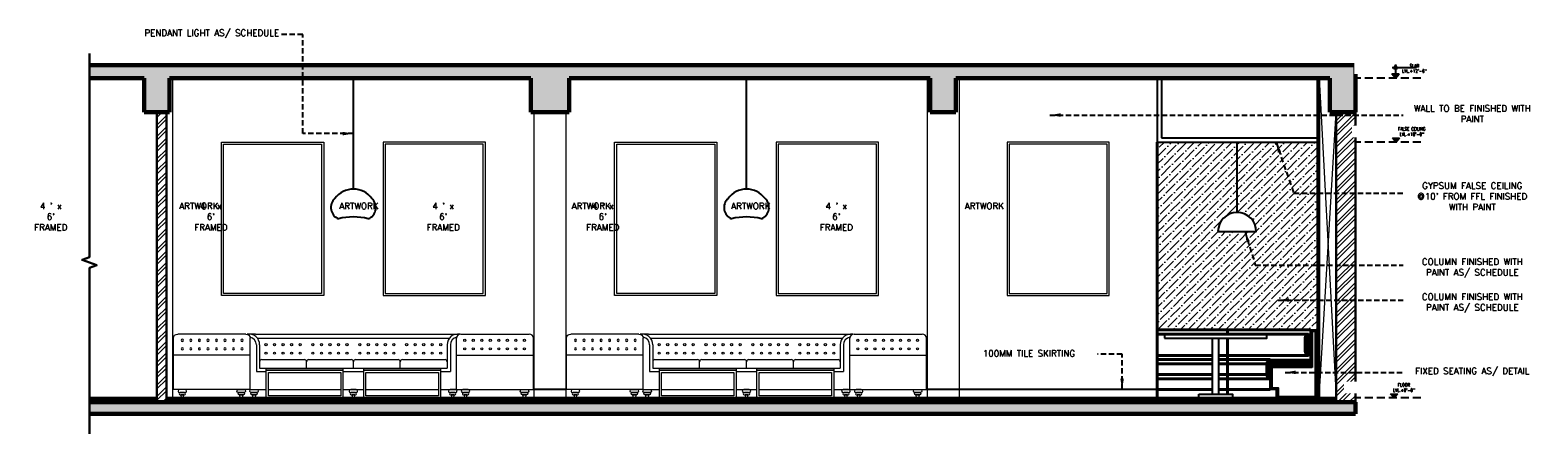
# Model space of a CAD drawing. Header units: inches. Extents: x 110711 to 158499, y 12149 to 19253.
# Tile 3 of 46: x 114395 to 115103, y 17111 to 17301. Entities that reach past the tile are written whole.
import ezdxf

# ---------------------------------------------------------------- set-up
doc = ezdxf.new("R2010")
doc.units = ezdxf.units.IN
doc.header["$MEASUREMENT"] = 0
doc.linetypes.add('HIDDEN', pattern=[0.375, 0.25, -0.125])
for name, color, linetype, lineweight in [('HATCH', 253, 'Continuous', 0), ('PD_BRICK WALL_230', 4, 'Continuous', 50), ('PD_COLUMN', 2, 'Continuous', 60), ('PD_ELEVATION_03', 80, 'Continuous', 25), ('PD_ELEVATION_05', 50, 'Continuous', 40), ('PD_FIXTURE', 21, 'Continuous', 25), ('PD_FURNITURE_FIX', 20, 'Continuous', 18), ('PD_FURNITURE_LOOSE', 20, 'Continuous', 18), ('PD_HATCH', 45, 'Continuous', 9), ('TEXT', 7, 'Continuous', 15), ('TEXTOS', 174, 'Continuous', 25)]:
    doc.layers.add(name, color=color, linetype=linetype, lineweight=lineweight)
doc.layers.add('PD_025_TEXT', color=61, linetype='Continuous')
doc.layers.add('PD_LIGHTING', color=23, linetype='Continuous')
doc.styles.add('Arial', font='GOTHIC.TTF')
doc.styles.get("Standard").update_dxf_attribs({"font": 'romans.shx', "height": 6})
doc.dimstyles.new('Civil', dxfattribs={"dimscale": 0.9999999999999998, "dimtxt": 9, "dimasz": 2, "dimexe": 2, "dimexo": 2, "dimgap": 0.09, "dimtad": 0, "dimdec": 0, "dimzin": 0, "dimdsep": 46, "dimlunit": 4, "dimtxsty": 'Arial', "dimblk": 'CLOSEDBLANK', "dimcen": 0, "dimclrd": 8, "dimclre": 8, "dimclrt": 7, "dimadec": 0, "dimazin": 0, "dimtfac": 0.9999999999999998, "dimtdec": 0, "dimtofl": 0, "dimtmove": 0, "dimatfit": 3, "dimfxl": 0.18, "dimtolj": 1, "dimtzin": 0, "dimarcsym": 1})

# ---------------------------------------------------------------- blocks, each defined once
blk = doc.blocks.new('sidesfoa4')
for p, q in [((-36.00000000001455, -6.615114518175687), (-36.00000000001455, 17.38488548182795)), ((-34.00000000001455, 19.38488548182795), (-2.000000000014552, 19.38488548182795)), ((-1.455191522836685e-11, -6.615114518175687), (-1.455191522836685e-11, 17.38488548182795)), ((-36.00000000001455, 9.485905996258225), (-1.455191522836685e-11, 9.485905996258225)), ((-36.00000000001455, -6.615114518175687), (-1.455191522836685e-11, -6.615114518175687))]:
    blk.add_line(p, q)
for points in [[(-30.58337382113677, -6.615114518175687), (-33.08337382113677, -6.615114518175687, 1), (-33.08337382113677, -8.115114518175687), (-30.58337382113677, -8.115114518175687, 1)], [(-5.416626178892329, -6.615114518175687), (-2.916626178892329, -6.615114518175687, -1), (-2.916626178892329, -8.115114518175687), (-5.416626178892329, -8.115114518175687, -1)], [(-30.83337382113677, -8.115114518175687), (-32.83337382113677, -8.115114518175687, 1), (-32.83337382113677, -9.115114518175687), (-30.83337382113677, -9.115114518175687, 1)], [(-5.166626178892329, -8.115114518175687), (-3.166626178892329, -8.115114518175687, -1), (-3.166626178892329, -9.115114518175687), (-5.166626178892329, -9.115114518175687, -1)]]:
    blk.add_lwpolyline(points, format="xyb", close=True)
for points in [[(-31.13216853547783, -9.115114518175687), (-32.53457910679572, -9.115114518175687), (-32.30780884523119, -10.61511451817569), (-31.35893879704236, -10.61511451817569)], [(-4.867831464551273, -9.115114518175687), (-3.465420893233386, -9.115114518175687), (-3.692191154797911, -10.61511451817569), (-4.641061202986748, -10.61511451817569)]]:
    blk.add_lwpolyline(points, close=True)
for centre in [(-32.2060339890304, 16.44111535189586), (-28.2060339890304, 16.44111535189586), (-24.2060339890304, 16.44111535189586), (-20.2060339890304, 16.44111535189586), (-16.2060339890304, 16.44111535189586), (-12.2060339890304, 16.44111535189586), (-8.206033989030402, 16.44111535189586), (-4.206033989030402, 16.44111535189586), (-32.2060339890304, 12.44111535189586), (-28.2060339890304, 12.44111535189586), (-24.2060339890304, 12.44111535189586), (-20.2060339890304, 12.44111535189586), (-16.2060339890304, 12.44111535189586), (-12.2060339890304, 12.44111535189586), (-8.206033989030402, 12.44111535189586), (-4.206033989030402, 12.44111535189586)]:
    blk.add_circle(centre, 0.5)
for centre, start, end in [((-34.00000000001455, 17.38488548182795), 90, 180), ((-2.000000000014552, 17.38488548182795), 0, 90)]:
    blk.add_arc(centre, 2, start, end)
blk = doc.blocks.new('sofasetelevat')
at = {"layer": 'PD_FURNITURE_FIX'}
for p, q in [((-36, 0), (-36, 24.00000000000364)), ((-34, 26.00000000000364), (-2, 26.00000000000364)), ((0, 0), (0, 24.00000000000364)), ((-36, 16.10102051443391), (0, 16.10102051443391)), ((-36, 0), (0, 0))]:
    blk.add_line(p, q, dxfattribs=at)
for points in [[(-125.381238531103, 10), (-89.38123853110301, 10), (-89.38123853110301, 9), (-125.381238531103, 9)], [(-125.381238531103, 9), (-89.38123853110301, 9), (-89.38123853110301, -4), (-125.381238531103, -4)], [(-124.381238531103, 8), (-90.38123853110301, 8), (-90.38123853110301, -3), (-124.381238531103, -3)], [(-79.55172212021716, 10), (-43.55172212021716, 10), (-43.55172212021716, 9), (-79.55172212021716, 9)], [(-79.55172212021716, 9), (-43.55172212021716, 9), (-43.55172212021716, -4), (-79.55172212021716, -4)], [(-78.55172212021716, 8), (-44.55172212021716, 8), (-44.55172212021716, -3), (-78.55172212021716, -3)], [(-31.13216853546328, -2.5), (-32.53457910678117, -2.5), (-32.30780884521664, -4), (-31.3589387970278, -4)], [(-4.867831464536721, -2.5), (-3.465420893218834, -2.5), (-3.692191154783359, -4), (-4.641061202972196, -4)]]:
    blk.add_lwpolyline(points, close=True, dxfattribs=at)
for points in [[(-30.58337382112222, 0), (-33.08337382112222, 0, 1), (-33.08337382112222, -1.5), (-30.58337382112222, -1.5, 1)], [(-5.416626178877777, 0), (-2.916626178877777, 0, -1), (-2.916626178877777, -1.5), (-5.416626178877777, -1.5, -1)], [(-30.83337382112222, -1.5), (-32.83337382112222, -1.5, 1), (-32.83337382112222, -2.5), (-30.83337382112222, -2.5, 1)], [(-5.166626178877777, -1.5), (-3.166626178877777, -1.5, -1), (-3.166626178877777, -2.5), (-5.166626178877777, -2.5, -1)]]:
    blk.add_lwpolyline(points, format="xyb", close=True, dxfattribs=at)
for centre in [(-32.20603398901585, 23.05622987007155), (-28.20603398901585, 23.05622987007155), (-24.20603398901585, 23.05622987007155), (-20.20603398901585, 23.05622987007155), (-16.20603398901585, 23.05622987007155), (-12.20603398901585, 23.05622987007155), (-8.20603398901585, 23.05622987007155), (-4.20603398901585, 23.05622987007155), (-32.20603398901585, 19.05622987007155), (-28.20603398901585, 19.05622987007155), (-24.20603398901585, 19.05622987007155), (-20.20603398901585, 19.05622987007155), (-16.20603398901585, 19.05622987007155), (-12.20603398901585, 19.05622987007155), (-8.20603398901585, 19.05622987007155), (-4.20603398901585, 19.05622987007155)]:
    blk.add_circle(centre, 0.5, dxfattribs=at)
for centre, start, end in [((-34, 24.00000000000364), 90, 180), ((-2, 24.00000000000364), 0, 90)]:
    blk.add_arc(centre, 2, start, end, dxfattribs=at)
at = {"layer": 'PD_HATCH'}
for p, q in [((-130.4664803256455, 26.00000000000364), (-133.4664803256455, 26.00000000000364)), ((-130.4664803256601, 26.00000000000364), (-38.46648032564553, 26.00000000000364)), ((-129.4664803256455, 24.00000000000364), (-39.46648032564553, 24.00000000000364)), ((-38.46648032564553, 26.00000000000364), (-35.46648032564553, 26.00000000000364)), ((-129.9664803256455, 21.00000000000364), (-129.9664803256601, 8.499999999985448)), ((-128.4664803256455, 21.00000000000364), (-128.4664803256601, 10.00000000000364)), ((-40.46648032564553, 21.00000000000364), (-40.46648032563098, 10.00000000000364)), ((-38.96648032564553, 21.00000000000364), (-38.96648032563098, 8.499999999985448)), ((-129.966480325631, 8.499999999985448), (-125.381238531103, 8.499999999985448)), ((-128.4664803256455, 10), (-40.46648032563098, 10.00000000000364)), ((-127.4664803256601, 14.00000000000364), (-107.4664803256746, 14.00000000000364)), ((-106.4664803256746, 10.00000000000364), (-106.4664803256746, 13.00000000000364)), ((-105.4664803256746, 14.00000000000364), (-85.46648032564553, 14.00000000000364)), ((-89.38123853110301, 8.499999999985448), (-79.55172212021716, 8.499999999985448)), ((-84.46648032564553, 10.00000000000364), (-84.46648032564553, 13.00000000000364)), ((-83.46648032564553, 14.00000000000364), (-63.46648032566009, 14.00000000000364)), ((-62.46648032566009, 10.00000000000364), (-62.46648032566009, 13.00000000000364)), ((-61.46648032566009, 14.00000000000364), (-41.46648032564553, 14.00000000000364)), ((-43.55172212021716, 8.499999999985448), (-38.96648032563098, 8.499999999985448)), ((-132.4664803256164, 3.637978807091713e-12), (-125.381238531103, 3.637978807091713e-12)), ((-124.381238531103, 3.637978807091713e-12), (-90.38123853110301, 3.637978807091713e-12)), ((-89.38123853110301, 3.637978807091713e-12), (-79.55172212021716, 3.637978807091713e-12)), ((-78.55172212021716, 3.637978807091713e-12), (-44.55172212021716, 3.637978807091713e-12)), ((-43.55172212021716, 3.637978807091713e-12), (-36, 3.637978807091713e-12))]:
    blk.add_line(p, q, dxfattribs=at)
for points in [[(-132.3536505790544, 0), (-129.8536505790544, 0, -1), (-129.8536505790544, -1.5), (-132.3536505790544, -1.5, -1)], [(-83.21648032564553, 3.637978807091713e-12), (-85.71648032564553, 3.637978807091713e-12, 1), (-85.71648032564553, -1.499999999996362), (-83.21648032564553, -1.499999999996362, 1)], [(-36.57931007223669, 0), (-39.07931007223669, 0, 1), (-39.07931007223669, -1.5), (-36.57931007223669, -1.5, 1)], [(-132.1036505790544, -1.5), (-130.1036505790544, -1.5, -1), (-130.1036505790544, -2.5), (-132.1036505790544, -2.5, -1)], [(-83.46648032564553, -1.499999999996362), (-85.46648032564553, -1.499999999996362, 1), (-85.46648032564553, -2.499999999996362), (-83.46648032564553, -2.499999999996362, 1)], [(-36.82931007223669, -1.5), (-38.82931007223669, -1.5, 1), (-38.82931007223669, -2.5), (-36.82931007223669, -2.5, 1)]]:
    blk.add_lwpolyline(points, format="xyb", close=True, dxfattribs=at)
for points in [[(-131.8048558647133, -2.5), (-130.4024452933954, -2.5), (-130.62921555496, -4), (-131.5780856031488, -4)], [(-83.76527503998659, -2.499999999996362), (-85.16768561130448, -2.499999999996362), (-84.94091534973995, -3.999999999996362), (-83.99204530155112, -3.999999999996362)], [(-37.12810478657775, -2.5), (-38.53051535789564, -2.5), (-38.30374509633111, -4), (-37.35487504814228, -4)]]:
    blk.add_lwpolyline(points, close=True, dxfattribs=at)
for centre in [(-125.4664803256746, 21.00000000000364), (-121.4664803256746, 21.00000000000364), (-117.4664803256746, 21.00000000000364), (-113.4664803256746, 21.00000000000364), (-109.4664803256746, 21.00000000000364), (-103.4664803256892, 21.00000000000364), (-99.46648032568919, 21.00000000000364), (-95.46648032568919, 21.00000000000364), (-91.46648032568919, 21.00000000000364), (-87.46648032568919, 21.00000000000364), (-81.46648032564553, 21.00000000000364), (-77.46648032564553, 21.00000000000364), (-73.46648032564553, 21.00000000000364), (-69.46648032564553, 21.00000000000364), (-65.46648032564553, 21.00000000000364), (-59.46648032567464, 21.00000000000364), (-55.46648032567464, 21.00000000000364), (-51.46648032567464, 21.00000000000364), (-47.46648032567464, 21.00000000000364), (-43.46648032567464, 21.00000000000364), (-125.4664803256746, 17.00000000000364), (-121.4664803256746, 17.00000000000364), (-117.4664803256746, 17.00000000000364), (-113.4664803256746, 17.00000000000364), (-109.4664803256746, 17.00000000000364), (-103.4664803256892, 17.00000000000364), (-99.46648032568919, 17.00000000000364), (-95.46648032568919, 17.00000000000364), (-91.46648032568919, 17.00000000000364), (-87.46648032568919, 17.00000000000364), (-81.46648032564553, 17.00000000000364), (-77.46648032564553, 17.00000000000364), (-73.46648032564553, 17.00000000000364), (-69.46648032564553, 17.00000000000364), (-65.46648032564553, 17.00000000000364), (-59.46648032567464, 17.00000000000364), (-55.46648032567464, 17.00000000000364), (-51.46648032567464, 17.00000000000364), (-47.46648032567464, 17.00000000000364), (-43.46648032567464, 17.00000000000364)]:
    blk.add_circle(centre, 0.5, dxfattribs=at)
for centre, radius, start, end in [((-133.4664803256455, 21.00000000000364), 5, 0, 100.3754848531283), ((-133.4664803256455, 21.00000000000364), 3.5, 0, 82.14735998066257), ((-35.46648032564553, 21.00000000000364), 5, 79.6245151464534, 180), ((-35.46648032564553, 21.00000000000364), 3.5, 97.85264001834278, 180), ((-127.4664803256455, 13.00000000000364), 1, 90, 180), ((-107.4664803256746, 13.00000000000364), 1, 0, 90), ((-105.4664803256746, 13.00000000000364), 1, 90, 180), ((-85.46648032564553, 13.00000000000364), 1, 0, 90), ((-83.46648032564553, 13.00000000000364), 1, 90, 180), ((-63.46648032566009, 13.00000000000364), 1, 0, 90), ((-61.46648032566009, 13.00000000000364), 1, 90, 180), ((-41.46648032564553, 13.00000000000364), 1, 0, 90), ((-132.4664803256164, 2.00000000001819), 2, 256.5120909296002, 270)]:
    blk.add_arc(centre, radius, start, end, dxfattribs=at)
at = {"layer": 'PD_FURNITURE_FIX', "xscale": -1}
blk.add_blockref('sidesfoa4', (-168.9329606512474, 6.615114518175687), dxfattribs=at)
blk = doc.blocks.new('fvdf')
at = {"layer": 'HATCH', "ltscale": 3}
blk.add_hatch(color=256, dxfattribs=at).paths.add_polyline_path([(763.2517716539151, -477.8696567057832), (766.6622229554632, -477.8696567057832), (764.9569973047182, -479.8972577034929)])
at = {"layer": 'TEXTOS', "color": 6}
for p, q in [((764.9569973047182, -473.4992084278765), (764.9569973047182, -477.8696567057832)), ((755.0541245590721, -475.0616274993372), (766.5194163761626, -475.0616274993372)), ((764.9569973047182, -479.8972577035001), (763.2517716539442, -477.8696567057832)), ((766.6622229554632, -477.8696567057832), (763.2517716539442, -477.8696567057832)), ((764.9569973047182, -479.8972577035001), (766.6622229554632, -477.8696567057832))]:
    blk.add_line(p, q, dxfattribs=at)
blk.add_circle((764.9569973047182, -475.0616274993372), 0.7564807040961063, dxfattribs=at)
at = {"layer": 'TEXTOS', "color": 6, "lineweight": 5}
blk.add_circle((764.9569973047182, -475.0616274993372), 0.6703163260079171, dxfattribs=at)

msp = doc.modelspace()

# ---------------------------------------------------------------- hatches: boundary and pattern name
at = {"layer": 'PD_HATCH'}
h = msp.add_hatch(dxfattribs=at)
h.set_pattern_fill('AR-CONC', color=256)
h.set_pattern_definition([(49.99999999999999, (-7245.005419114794, 0), (7.172601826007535, -0.6275213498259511), [0.75, -8.25]), (355, (-7245.005419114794, 0), (-1.38751333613, 7.521921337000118), [0.6, -6.6]), (100.45144446, (-7244.407702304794, -0.05229344), (5.78508846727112, 6.894399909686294), [0.6374019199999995, -7.011421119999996]), (46.18420000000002, (-7245.005419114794, 2), (10.67241330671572, -1.655192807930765), [1.124999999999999, -12.37499999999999]), (96.63563549, (-7244.116051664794, 1.86206693), (9.346619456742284, 9.741186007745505), [0.95610342, -10.5171376]), (351.1841639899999, (-7245.005419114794, 2), (9.346619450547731, 9.741186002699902), [0.9, -9.90000001]), (21, (-7244.005419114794, 1.5), (5.969070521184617, -4.026188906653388), [0.75, -8.25]), (326.0000000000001, (-7244.005419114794, 1.5), (2.433153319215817, 7.25150045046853), [0.6, -6.6]), (71.45144474, (-7243.507996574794, 1.16448426), (8.402223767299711, 3.225311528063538), [0.6374019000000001, -7.01142112]), (37.50000000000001, (-7245.005419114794, 0), (0.1215985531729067, 3.328938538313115), [0, -6.52, 0, -6.7, 0, -6.625]), (7.499999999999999, (-7245.005419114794, 0), (2.630695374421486, 3.944117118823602), [0, -3.82, 0, -6.37, 0, -2.525]), (327.5, (-7247.235419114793, 0), (5.33822436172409, -0.2255487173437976), [0, -2.5, 0, -7.8, 0, -10.35]), (317.5, (-7248.235419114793, 0), (5.831861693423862, 1.001049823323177), [0, -3.25, 0, -5.18, 0, -7.35])])
h.paths.add_polyline_path([(115016.9470708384, 17284.26861039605), (114422.8351563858, 17284.26861039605), (114422.8351563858, 17278.26861039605), (114448.4470708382, 17278.26861039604), (114448.4470708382, 17262.26861039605), (114460.4470708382, 17262.26861039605), (114460.4470708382, 17278.26861039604), (114629.9470708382, 17278.26861039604), (114629.9470708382, 17262.26861039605), (114647.9470708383, 17262.26861039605), (114647.9470708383, 17278.26861039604), (114817.4470708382, 17278.26861039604), (114817.4470708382, 17262.26861039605), (114829.4470708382, 17262.26861039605), (114829.4470708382, 17278.26861039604), (115004.9470708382, 17278.26861039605), (115004.9470708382, 17262.26861039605), (115016.9470708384, 17262.26861039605)])
h.paths.add_polyline_path([(115016.9470708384, 17126.26861039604), (114422.8351563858, 17126.26861039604), (114422.8351563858, 17120.76861039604), (115016.9470708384, 17120.76861039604)])
h = msp.add_hatch(dxfattribs=at)
h.set_pattern_fill('ANSI32', color=256, scale=10)
h.set_pattern_definition([(45, (-7245.005419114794, 0), (-2.651650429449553, 2.651650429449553), []), (45, (-7243.237652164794, 0), (-2.651650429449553, 2.651650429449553), [])])
h.paths.add_polyline_path([(115016.9470708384, 17262.26861039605), (115007.9470708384, 17262.26861039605), (115007.9470708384, 17126.26861039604), (115016.9470708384, 17126.26861039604)])
h.paths.add_polyline_path([(114458.9471137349, 17262.26861039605), (114454.447113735, 17262.26861039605), (114454.447113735, 17126.26861039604), (114458.9471137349, 17126.26861039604)])
h = msp.add_hatch(dxfattribs=at)
h.set_pattern_fill('ANSI36', color=256, scale=20)
h.set_pattern_definition([(45, (-7245.005419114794, 0), (1.325825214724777, 4.861359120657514), [6.25, -1.25, 0, -1.25])])
h.paths.add_polyline_path([(114952.4470708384, 17206.26861269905, -0.4142135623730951), (114961.4470708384, 17215.26861269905), (114961.4470708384, 17248.26861039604), (114923.9470708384, 17248.26861039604), (114923.9470708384, 17160.26861269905), (114995.9470708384, 17160.26861269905), (114996.6970708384, 17160.26861269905), (114998.9470708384, 17160.26887521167), (114998.9470708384, 17248.26861039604), (114961.4470708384, 17248.26861039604), (114961.4470708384, 17215.26861269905, -0.4142135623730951), (114970.4470708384, 17206.26861269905)])
h = msp.add_hatch(dxfattribs=at)
h.set_pattern_fill('ANSI37', color=256, scale=4)
h.set_pattern_definition([(45, (-52142.52074290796, -3913.213155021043), (-0.3535533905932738, 0.3535533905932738), []), (135, (-52142.52074290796, -3913.213155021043), (-0.3535533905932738, -0.3535533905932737), [])])
h.paths.add_polyline_path([(114995.9470708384, 17143.26861269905), (114995.9470708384, 17160.26861269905), (114996.6970708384, 17160.26861269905), (114996.6970708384, 17143.26861269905)])
h = msp.add_hatch(dxfattribs=at)
h.set_pattern_fill('ANSI37', color=256, scale=4, angle=90)
h.set_pattern_definition([(135, (-10801.41896256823, -768.633789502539), (-0.3535533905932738, -0.3535533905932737), []), (225, (-10801.41896256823, -768.633789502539), (0.3535533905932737, -0.3535533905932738), [])])
h.paths.add_polyline_path([(114996.6970708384, 17160.26861269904), (114998.9470708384, 17160.26887521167), (114998.9470708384, 17159.51887521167), (114996.6970708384, 17159.51861269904)])
h.paths.add_polyline_path([(114998.1970708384, 17159.51878770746), (114998.9470708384, 17159.51878770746), (114998.9470708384, 17128.26861039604), (114998.1970708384, 17128.26861039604)])
h = msp.add_hatch(dxfattribs=at)
h.set_pattern_fill('ANSI37', color=256, scale=2.5)
h.set_pattern_definition([(45, (-10801.41896256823, -768.633789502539), (-0.2209708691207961, 0.2209708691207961), []), (135, (-10801.41896256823, -768.633789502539), (-0.2209708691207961, -0.2209708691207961), [])])
edge = h.paths.add_edge_path()
edge.add_arc((114976.9470708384, 17144.26861269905), 2, 450, 540, ccw=False)
edge.add_line((114976.9470708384, 17146.26861269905), (114995.9470708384, 17146.26861269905))
edge.add_line((114995.9470708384, 17146.26861269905), (114995.9470708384, 17143.26861269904))
edge.add_line((114995.9470708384, 17143.26861269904), (114976.9470708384, 17143.26861269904))
edge.add_line((114976.9470708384, 17143.26861269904), (114976.9470708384, 17141.51861269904))
edge.add_line((114976.9470708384, 17141.51861269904), (114976.9468083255, 17141.51861269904))
edge.add_line((114976.9468083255, 17141.51861269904), (114976.9469289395, 17137.26861270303))
edge.add_arc((114976.9470566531, 17139.26861269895), 1.999999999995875, 179.7842044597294, 269.99634127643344, ccw=False)
edge.add_line((114974.9470708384, 17139.27614536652), (114974.9470708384, 17144.26861269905))
edge = h.paths.add_edge_path()
edge.add_line((114992.9470708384, 17156.26861269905), (114992.9470708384, 17150.26861269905))
edge.add_arc((114994.9470708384, 17150.26861269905), 2, 540, 630)
edge.add_line((114994.9470708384, 17148.26861269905), (114995.9470708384, 17148.26861269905))
edge.add_line((114995.9470708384, 17148.26861269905), (114995.9470708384, 17158.26861269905))
edge.add_line((114995.9470708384, 17158.26861269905), (114994.9470708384, 17158.26861269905))
edge.add_arc((114994.9470708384, 17156.26861269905), 2, 450, 540)
h = msp.add_hatch(dxfattribs=at)
h.set_pattern_fill('ANSI37', color=256, scale=4, angle=180)
h.set_pattern_definition([(225, (282359.4880048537, 38201.02238964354), (0.3535533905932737, -0.3535533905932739), []), (314.9999999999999, (282359.4880048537, 38201.02238964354), (0.3535533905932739, 0.3535533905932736), [])])
h.paths.add_polyline_path([(114977.6968083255, 17142.51861269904), (114977.6970708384, 17132.26861269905), (114976.9470708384, 17132.26861269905), (114976.9468083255, 17142.51861269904)])
h = msp.add_hatch(dxfattribs=at)
h.set_pattern_fill('ANSI37', color=256, scale=4, angle=270)
h.set_pattern_definition([(315, (94047.56811146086, 184384.3979865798), (0.3535533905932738, 0.3535533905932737), []), (44.99999999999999, (94047.56811146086, 184384.3979865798), (-0.3535533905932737, 0.3535533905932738), [])])
h.paths.add_polyline_path([(114996.6970708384, 17142.51861269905), (114976.9470708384, 17142.51861269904), (114976.9470708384, 17143.26861269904), (114996.6970708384, 17143.26861269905)])
h = msp.add_hatch(dxfattribs=at)
h.set_pattern_fill('ANSI37', color=256, scale=4, angle=270)
h.set_pattern_definition([(315, (94043.37686325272, 184374.1479865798), (0.3535533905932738, 0.3535533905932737), []), (44.99999999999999, (94043.37686325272, 184374.1479865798), (-0.3535533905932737, 0.3535533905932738), [])])
h.paths.add_polyline_path([(114980.6970654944, 17132.26861269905), (114977.6970612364, 17132.26852934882), (114977.6970612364, 17133.01852934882), (114980.6970654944, 17133.01861269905)])
h = msp.add_hatch(dxfattribs=at)
h.set_pattern_fill('ANSI37', color=256, scale=4, angle=180)
h.set_pattern_definition([(225, (282306.8555547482, 38153.11809632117), (0.3535533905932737, -0.3535533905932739), []), (314.9999999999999, (282306.8555547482, 38153.11809632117), (0.3535533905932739, 0.3535533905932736), [])])
h.paths.add_polyline_path([(114979.9471171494, 17129.01861269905), (114979.9470708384, 17132.26858566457), (114980.6970708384, 17132.26858566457), (114980.6971171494, 17129.01861269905)])
h = msp.add_hatch(dxfattribs=at)
h.set_pattern_fill('ANSI37', color=256, scale=4, angle=270)
h.set_pattern_definition([(315, (94047.56811146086, 184370.1479865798), (0.3535533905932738, 0.3535533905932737), []), (44.99999999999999, (94047.56811146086, 184370.1479865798), (-0.3535533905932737, 0.3535533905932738), [])])
h.paths.add_polyline_path([(114998.1970708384, 17129.01861269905), (114998.1970708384, 17128.26861269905), (114979.9470708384, 17128.26861269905), (114979.9470708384, 17129.01861269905)])

# ---------------------------------------------------------------- linework, layer by layer
at = {"layer": 'PD_025_TEXT', "color": 8, "linetype": 'HIDDEN', "ltscale": 10}
msp.add_lwpolyline([(114522.920223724, 17298.6614858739), (114512.4313471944, 17298.6614858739)], dxfattribs=at)
at = {"layer": 'PD_BRICK WALL_230', "lineweight": 30}
for p, q in [((114454.447113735, 17262.26861039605), (114454.447113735, 17126.26861039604)), ((114458.9471137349, 17262.26861039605), (114458.9471137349, 17126.26861039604)), ((115007.9470708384, 17262.26861039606), (115007.9470708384, 17126.26861039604)), ((115016.9470708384, 17262.26861039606), (115016.9470708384, 17126.26861039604))]:
    msp.add_line(p, q, dxfattribs=at)
at = {"layer": 'PD_COLUMN'}
for p, q in [((115016.9470708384, 17284.26861039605), (114422.8351563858, 17284.26861039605)), ((115016.9470708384, 17284.26861039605), (115016.9470708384, 17262.26861039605)), ((114448.4470708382, 17278.26861039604), (114422.8351563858, 17278.26861039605)), ((114448.4470708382, 17262.26861039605), (114448.4470708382, 17278.26861039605)), ((114460.4470708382, 17262.26861039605), (114460.4470708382, 17278.26861039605)), ((114629.9470708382, 17278.26861039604), (114460.4470708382, 17278.26861039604)), ((114629.9470708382, 17262.26861039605), (114629.9470708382, 17278.26861039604)), ((114647.9470708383, 17262.26861039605), (114647.9470708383, 17278.26861039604)), ((114817.4470708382, 17278.26861039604), (114647.9470708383, 17278.26861039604)), ((114817.4470708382, 17262.26861039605), (114817.4470708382, 17278.26861039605)), ((114829.4470708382, 17262.26861039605), (114829.4470708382, 17278.26861039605)), ((115004.9470708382, 17278.26861039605), (114829.4470708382, 17278.26861039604)), ((115004.9470708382, 17262.26861039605), (115004.9470708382, 17278.26861039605)), ((114460.4470708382, 17262.26861039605), (114448.4470708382, 17262.26861039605)), ((114647.9470708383, 17262.26861039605), (114629.9470708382, 17262.26861039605)), ((114829.4470708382, 17262.26861039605), (114817.4470708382, 17262.26861039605)), ((115004.9470708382, 17262.26861039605), (115016.9470708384, 17262.26861039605)), ((115016.9470708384, 17126.26861039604), (114422.8351563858, 17126.26861039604)), ((115016.9470708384, 17120.76861039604), (115016.9470708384, 17126.26861039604)), ((115016.9470708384, 17120.76861039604), (114422.8351563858, 17120.76861039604))]:
    msp.add_line(p, q, dxfattribs=at)
at = {"layer": 'PD_ELEVATION_03'}
for p, q in [((114923.9470708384, 17278.26861039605), (114923.9470708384, 17248.26861039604)), ((114925.9470708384, 17278.26861039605), (114925.9470708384, 17250.26861039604)), ((114998.9470708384, 17278.26861039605), (114998.9470708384, 17128.26861039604)), ((114999.9470708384, 17278.26861039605), (114999.9470708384, 17128.26861039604)), ((114923.9470708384, 17248.26861039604), (114998.9470708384, 17248.26861039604)), ((114925.9470708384, 17250.26861039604), (114998.9470708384, 17250.26861039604)), ((114949.8289434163, 17130.08395078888), (114949.8289434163, 17156.26861039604)), ((114952.8289434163, 17130.08395078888), (114952.8289434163, 17156.26861039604)), ((114454.447113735, 17128.26861039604), (114422.8351563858, 17128.26861039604)), ((115007.9470708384, 17128.26861039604), (114458.9471137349, 17128.26861039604))]:
    msp.add_line(p, q, dxfattribs=at)
at = {"layer": 'PD_ELEVATION_03', "linetype": 'Continuous'}
for points in [[(114995.9470708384, 17143.26861269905), (114995.9470708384, 17160.26861269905), (114996.6970708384, 17160.26861269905), (114996.6970708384, 17143.26861269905)], [(114996.6970708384, 17160.26861269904), (114998.9470708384, 17160.26887521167), (114998.9470708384, 17159.51887521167), (114996.6970708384, 17159.51861269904)], [(114998.1970708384, 17159.51878770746), (114998.9470708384, 17159.51878770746), (114998.9470708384, 17128.26861039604), (114998.1970708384, 17128.26861039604)], [(114977.6968083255, 17142.51861269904), (114977.6970708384, 17132.26861269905), (114976.9470708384, 17132.26861269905), (114976.9468083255, 17142.51861269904)], [(114996.6970708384, 17142.51861269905), (114976.9470708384, 17142.51861269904), (114976.9470708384, 17143.26861269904), (114996.6970708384, 17143.26861269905)], [(114980.6970654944, 17132.26861269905), (114977.6970601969, 17132.26858057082), (114977.6970601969, 17133.01858057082), (114980.6970654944, 17133.01861269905)], [(114979.9471171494, 17129.01861269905), (114979.9470708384, 17132.26858566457), (114980.6970708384, 17132.26858566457), (114980.6971171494, 17129.01861269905)], [(114998.1970708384, 17128.26861269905), (114979.9470708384, 17128.26861269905), (114979.9470708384, 17129.01861269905), (114998.1970708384, 17129.01861269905)]]:
    msp.add_lwpolyline(points, close=True, dxfattribs=at)
at = {"layer": 'PD_ELEVATION_03'}
for points in [[(114927.3289434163, 17156.26861039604), (114975.3289434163, 17156.26861039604), (114975.3289434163, 17158.26861039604), (114927.3289434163, 17158.26861039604)], [(114943.4397411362, 17130.08395078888), (114959.2181456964, 17130.08395078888), (114959.2181456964, 17128.26861039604), (114943.4397411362, 17128.26861039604)]]:
    msp.add_lwpolyline(points, close=True, dxfattribs=at)
at = {"layer": 'PD_ELEVATION_05'}
for p, q in [((114923.9470708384, 17248.26861039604), (114923.9470708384, 17160.26861269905)), ((114923.9470708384, 17160.26861269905), (114923.9470708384, 17128.26861039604)), ((114995.9470708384, 17160.26861269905), (114923.9470708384, 17160.26861269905)), ((114956.9470708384, 17160.26861269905), (114956.9470708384, 17158.26861269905)), ((114923.9470708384, 17158.26861269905), (114994.9470708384, 17158.26861269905)), ((114956.9470708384, 17156.26861039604), (114956.9470708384, 17130.08395078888)), ((114923.9470708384, 17148.26861269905), (114949.8289434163, 17148.26861269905)), ((114949.8289434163, 17146.26861269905), (114923.9470708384, 17146.26861269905)), ((114952.8289434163, 17148.26861269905), (114994.8940567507, 17148.26861269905)), ((114976.9470708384, 17146.26861269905), (114952.8289434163, 17146.26861269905)), ((114949.8289434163, 17144.26861269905), (114923.9470708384, 17144.26861269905)), ((114949.8289434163, 17139.26861269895), (114923.9470708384, 17139.26861269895)), ((114974.9470708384, 17144.26861269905), (114952.8289434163, 17144.26861269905)), ((114974.9470566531, 17139.26861269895), (114952.8289434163, 17139.26861269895)), ((114949.8289434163, 17137.26861270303), (114923.9470708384, 17137.26861270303)), ((114949.8289434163, 17132.26861269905), (114923.9470708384, 17132.26861269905)), ((114976.9469289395, 17137.26861270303), (114952.8289434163, 17137.26861270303)), ((114976.9470708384, 17132.26861269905), (114952.8289434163, 17132.26861269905))]:
    msp.add_line(p, q, dxfattribs=at)
at = {"layer": 'PD_FIXTURE'}
for p, q in [((114646.4470708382, 17132.26861039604), (114631.4470708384, 17132.26861039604)), ((114923.9470708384, 17132.26861039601), (114815.9470708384, 17132.26861039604)), ((114454.447113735, 17127.76861039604), (114422.8351563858, 17127.76861039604)), ((115007.9470708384, 17127.76861039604), (114458.9471137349, 17127.76861039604))]:
    msp.add_line(p, q, dxfattribs=at)
at = {"layer": 'PD_FURNITURE_FIX'}
for p, q in [((114461.9470708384, 17128.26861039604), (114461.9470708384, 17278.26861039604)), ((114815.9470708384, 17278.26861039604), (114815.9470708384, 17128.26861039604)), ((114830.9470708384, 17278.26861039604), (114830.9470708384, 17128.26861039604)), ((114999.9470708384, 17278.26861039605), (115007.9470708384, 17128.26861039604)), ((114631.4470708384, 17262.26861039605), (114631.4470708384, 17128.26861039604)), ((114646.4470708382, 17262.26861039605), (114646.4470708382, 17128.26861039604)), ((114999.9470708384, 17128.26861039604), (115007.9470708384, 17262.26861039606))]:
    msp.add_line(p, q, dxfattribs=at)
for points in [[(114484.7643476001, 17248.26861039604), (114532.7643476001, 17248.26861039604), (114532.7643476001, 17176.26861039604), (114484.7643476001, 17176.26861039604)], [(114485.7643476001, 17247.26861039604), (114531.7643476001, 17247.26861039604), (114531.7643476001, 17177.26861039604), (114485.7643476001, 17177.26861039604)], [(114608.6297940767, 17248.26861039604), (114560.6297940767, 17248.26861039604), (114560.6297940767, 17176.26861039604), (114608.6297940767, 17176.26861039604)], [(114607.6297940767, 17247.26861039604), (114561.6297940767, 17247.26861039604), (114561.6297940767, 17177.26861039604), (114607.6297940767, 17177.26861039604)], [(114669.2643476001, 17248.26861039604), (114717.2643476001, 17248.26861039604), (114717.2643476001, 17176.26861039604), (114669.2643476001, 17176.26861039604)], [(114670.2643476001, 17247.26861039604), (114716.2643476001, 17247.26861039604), (114716.2643476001, 17177.26861039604), (114670.2643476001, 17177.26861039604)], [(114793.1297940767, 17248.26861039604), (114745.1297940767, 17248.26861039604), (114745.1297940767, 17176.26861039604), (114793.1297940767, 17176.26861039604)], [(114792.1297940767, 17247.26861039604), (114746.1297940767, 17247.26861039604), (114746.1297940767, 17177.26861039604), (114792.1297940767, 17177.26861039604)], [(114901.4470708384, 17248.26861039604), (114853.4470708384, 17248.26861039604), (114853.4470708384, 17176.26861039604), (114901.4470708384, 17176.26861039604)], [(114900.4470708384, 17247.26861039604), (114854.4470708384, 17247.26861039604), (114854.4470708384, 17177.26861039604), (114900.4470708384, 17177.26861039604)]]:
    msp.add_lwpolyline(points, close=True, dxfattribs=at)
msp.add_lwpolyline([(114992.9470708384, 17156.26861269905), (114992.9470708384, 17150.26861269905, 0.414213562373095), (114994.9470708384, 17148.26861269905), (114995.9470708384, 17148.26861269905), (114995.9470708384, 17158.26861269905), (114994.9470708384, 17158.26861269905, 0.414213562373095)], format="xyb", close=True, dxfattribs=at)
msp.add_lwpolyline([(114995.9470708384, 17146.26861269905), (114976.9470708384, 17146.26861269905, 0.414213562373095), (114974.9470708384, 17144.26861269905), (114974.9470708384, 17139.27614536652, 0.4152984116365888), (114976.9469289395, 17137.26861270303)], format="xyb", dxfattribs=at)
at = {"layer": 'PD_FURNITURE_LOOSE', "lineweight": 30}
msp.add_lwpolyline([(114422.8351563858, 17111.47317795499), (114422.8351563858, 17189.26861039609), (114426.2695031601, 17190.51861039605), (114419.4008096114, 17193.01861039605), (114422.8351563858, 17194.26861039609), (114422.8351563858, 17289.77745893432)], dxfattribs=at)
at = {"layer": 'PD_LIGHTING'}
for p, q in [((114546.6970708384, 17226.193126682), (114546.6970708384, 17278.26861039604)), ((114731.1970708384, 17226.19312668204), (114731.1970708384, 17278.26861039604)), ((114961.4470708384, 17215.26861269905), (114961.4470708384, 17248.26861269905))]:
    msp.add_line(p, q, dxfattribs=at)
msp.add_lwpolyline([(114952.4470708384, 17206.26861269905), (114970.4470708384, 17206.26861269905, 1)], format="xyb", close=True, dxfattribs=at)
for centre, radius, start, end in [((114546.6970708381, 17215.43439005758), 10.75873662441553, 36.23898885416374, 143.7610111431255), ((114731.1970708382, 17215.43439005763), 10.75873662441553, 36.23898885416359, 143.7610111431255), ((114541.8702651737, 17217.56581155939), 5.719243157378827, 132.3219416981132, 247.8509585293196), ((114551.5238765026, 17217.56581155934), 5.719243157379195, 292.1490414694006, 47.6780583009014), ((114726.3702651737, 17217.56581155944), 5.719243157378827, 132.3219416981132, 247.8509585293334), ((114736.0238765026, 17217.56581155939), 5.719243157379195, 292.1490414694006, 47.6780583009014), ((114546.6970708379, 17186.02017722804), 27.16143353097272, 75.10226298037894, 104.8977370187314), ((114731.1970708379, 17186.02017722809), 27.16143353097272, 75.10226298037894, 104.8977370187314)]:
    msp.add_arc(centre, radius, start, end, dxfattribs=at)

# ---------------------------------------------------------------- block references
at = {"linetype": 'ByBlock', "xscale": -1}
for p in [(115800.9560025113, 17728.16586809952), (115800.0656193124, 17608.16586809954)]:
    msp.add_blockref('fvdf', p, dxfattribs=at)
for p in [(114631.163551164, 17132.26861039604), (114815.663551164, 17132.26861039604)]:
    msp.add_blockref('sofasetelevat', p)

# ---------------------------------------------------------------- texts
at = {"layer": 'PD_025_TEXT', "char_height": 3, "attachment_point": 5}
for s, insert in [('PENDANT LIGHT AS/ SCHEDULE', (114480.2201665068, 17298.97316549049, 6.345238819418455)), ('WALL TO BE FINISHED WITH PAINT', (115071.8062992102, 17261.52616781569, 6.345238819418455)), ("GYPSUM FALSE CEILING @10' FROM FFL FINISHED WITH PAINT", (115071.8062992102, 17222.81234358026, 6.345238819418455)), ('COLUMN FINISHED WITH PAINT AS/ SCHEDULE', (115071.8062992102, 17189.14861424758, 6.345238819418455)), ('COLUMN FINISHED WITH PAINT AS/ SCHEDULE', (115071.8062992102, 17172.71979124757, 6.345238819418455)), ('100MM TILE SKIRTING ', (114863.7516642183, 17149.1685110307, 6.345238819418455)), ('FIXED SEATING AS/ DETAIL', (115071.8062992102, 17140.47164178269, 6.345238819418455))]:
    msp.add_mtext_dynamic_manual_height_columns(s, width=62.22083457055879, gutter_width=53.95906856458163, heights=[14.83602731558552], dxfattribs=dict(at, insert=insert))
at = {"layer": 'PD_025_TEXT'}
note = msp.add_mtext_dynamic_manual_height_columns("4 ' x 6' FRAMED ", width=15.51914790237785, gutter_width=53.95906856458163, heights=[14.83602731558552, 0], dxfattribs=dict(at, insert=(114439.4277879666, 17212.37080399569, 6.345238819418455), char_height=3, attachment_point=5))
for column, words in zip(note.columns.linked_columns, ['ARTWORK']):
    column.text = words
note = msp.add_mtext_dynamic_manual_height_columns("4 ' x 6' FRAMED ", width=15.51914790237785, gutter_width=53.95906856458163, heights=[14.83602731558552, 0], dxfattribs=dict(at, insert=(114514.568101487, 17212.37080399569, 6.345238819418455), char_height=3, attachment_point=5))
for column, words in zip(note.columns.linked_columns, ['ARTWORK']):
    column.text = words
note = msp.add_mtext_dynamic_manual_height_columns("4 ' x 6' FRAMED ", width=15.51914790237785, gutter_width=53.95906856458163, heights=[14.83602731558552, 0], dxfattribs=dict(at, insert=(114623.5976240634, 17212.37080399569, 6.345238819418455), char_height=3, attachment_point=5))
for column, words in zip(note.columns.linked_columns, ['ARTWORK']):
    column.text = words
note = msp.add_mtext_dynamic_manual_height_columns("4 ' x 6' FRAMED ", width=15.51914790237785, gutter_width=53.95906856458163, heights=[14.83602731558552, 0], dxfattribs=dict(at, insert=(114698.4601461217, 17212.37080399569, 6.345238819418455), char_height=3, attachment_point=5))
for column, words in zip(note.columns.linked_columns, ['ARTWORK']):
    column.text = words
note = msp.add_mtext_dynamic_manual_height_columns("4 ' x 6' FRAMED ", width=15.51914790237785, gutter_width=53.95906856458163, heights=[14.83602731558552, 0], dxfattribs=dict(at, insert=(114808.085815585, 17212.37080399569, 6.345238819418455), char_height=3, attachment_point=5))
for column, words in zip(note.columns.linked_columns, ['ARTWORK']):
    column.text = words

# ---------------------------------------------------------------- leaders
at = {"layer": 'PD_025_TEXT', "linetype": 'HIDDEN', "ltscale": 10}
for points in [[(114546.6970708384, 17252.23086853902), (114522.920223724, 17252.23086853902), (114522.920223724, 17298.6614858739)], [(114873.5836813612, 17260.91851342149), (115039.3356230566, 17260.91851342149)], [(114979.6942852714, 17248.26861039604), (114988.0268484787, 17224.28122774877), (115039.3356230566, 17224.28122774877)], [(114965.164796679, 17206.26861269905), (114969.9868482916, 17190.61749841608), (115039.3356230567, 17190.61749841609)], [(114980.7516469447, 17174.18867541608), (115039.3356230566, 17174.18867541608)], [(114907.4676617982, 17132.26861039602), (114907.4676617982, 17148.85683141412), (114895.9628449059, 17148.85683141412)], [(114983.9417791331, 17140.29110984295), (115039.3356230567, 17140.29110984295)]]:
    msp.add_leader(points, dimstyle='Civil', override={"dimtxt": 8, "dimasz": 5, "dimclrt": 256, "dimfxl": 7, "dimfxlon": 1}, dxfattribs=at)

# ---------------------------------------------------------------- next in the draw order: texts
at = {"layer": 'TEXT', "char_height": 1.5, "width": 54.73522871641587, "attachment_point": 8, "bg_fill": 2}
for s, insert in [('{\\W0.8;SLAB \\PLVL.+12\'-6"}', (115044.6167847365, 17280.85821832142)), ('{\\W0.8;FALSE CEILING\\PLVL.+10\'-0"}', (115043.4018440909, 17251.18659412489)), ('{\\W0.8;FLOOR \\PLVL.+0\'-0"}', (115039.7311849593, 17131.18659412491))]:
    msp.add_mtext(s, dxfattribs=dict(at, insert=insert))

# ---------------------------------------------------------------- next in the draw order: linework, layer by layer
at = {"layer": 'PD_025_TEXT', "linetype": 'HIDDEN', "ltscale": 15}
for p, q in [((115047.6137500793, 17278.26861039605), (115016.9470708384, 17278.26861039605)), ((115047.6137500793, 17248.26861039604), (115016.9470708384, 17248.26861039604)), ((115047.6137500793, 17128.26861039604), (115016.9470708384, 17128.26861039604))]:
    msp.add_line(p, q, dxfattribs=at)

# ---------------------------------------------------------------- next in the draw order: block references
at = {"linetype": 'ByBlock', "xscale": -1}
msp.add_blockref('fvdf', (115800.7404269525, 17758.16586809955), dxfattribs=at)

doc.saveas('drawing.dxf')
